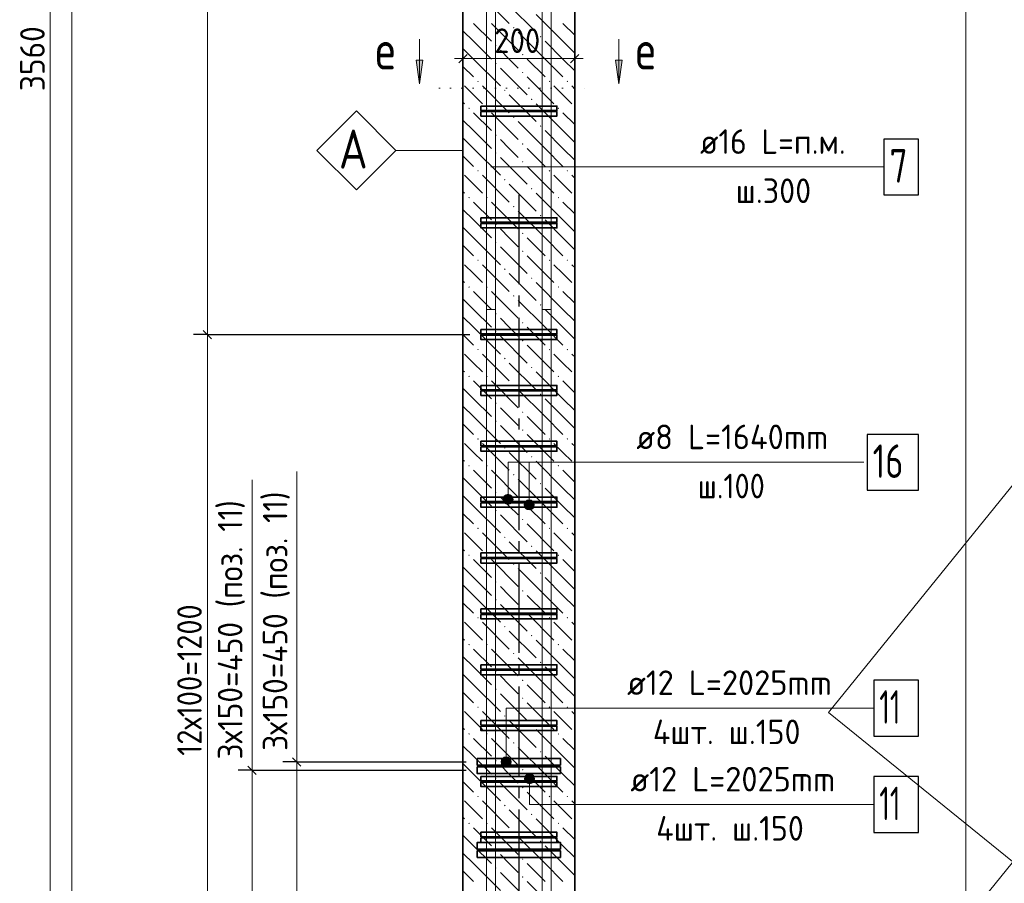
# Model space of a CAD drawing. Header units: millimetres. Extents: x 0 to 59400, y 0 to 42000.
# Tile 19 of 29: x 37130 to 45942, y 19909 to 27639. Entities that reach past the tile are written whole.
import ezdxf

# ---------------------------------------------------------------- set-up
doc = ezdxf.new("R2010")
doc.units = ezdxf.units.MM
for name, pattern in [('______2', [270, 200, -70]), ('______5', [1100, 800, -100, 100, -100]), ('______9', [100, 0, -100])]:
    doc.linetypes.add(name, pattern=pattern)
for name, color, linetype, lineweight in [('S1 Продольная арматура', 52, 'Continuous', 25), ('Standard', 7, 'Continuous', 25), ('Позиционная метка линия выноска', 7, 'Continuous', 13), ('Размерная выноска', 7, 'Continuous', 13), ('Размерная линия_ общее', 7, 'Continuous', 13), ('Стена фоновая арматура У1', 52, 'Continuous', 25), ('Узлы символ', 7, 'Continuous', 25), ('Хомут', 52, 'Continuous', 25)]:
    doc.layers.add(name, color=color, linetype=linetype, lineweight=lineweight)
doc.layers.add('ЖБ Пилон', color=7, linetype='______2', lineweight=13, true_color=0xa0a0a0)
doc.layers.add('Оси', color=7, linetype='______5', lineweight=13, true_color=0x656565)
doc.styles.add('ISOCPEUR', font='txt')

msp = doc.modelspace()

# ---------------------------------------------------------------- hatches: boundary and pattern name
at = {"layer": 'ЖБ Пилон', "linetype": 'Continuous', "lineweight": 18, "transparency": 33554687}
for points in [[(41545.2, 27566.1), (41551.7, 27572.6), (41558.2, 27566.1), (41551.7, 27559.6)], [(41385.2, 27406.1), (41391.7, 27412.6), (41398.2, 27406.1), (41391.7, 27399.6)], [(41785.2, 27486.1), (41791.7, 27492.6), (41798.2, 27486.1), (41791.7, 27479.6)], [(41625.2, 27326.1), (41631.7, 27332.6), (41638.2, 27326.1), (41631.7, 27319.6)], [(41385.2, 27246.1), (41391.7, 27252.6), (41398.2, 27246.1), (41391.7, 27239.6)], [(41625.2, 27166.1), (41631.7, 27172.6), (41638.2, 27166.1), (41631.7, 27159.6)], [(41225.2, 27086.1), (41231.7, 27092.6), (41238.2, 27086.1), (41231.7, 27079.6)], [(41865.2, 27086.1), (41871.7, 27092.6), (41878.2, 27086.1), (41871.7, 27079.6)], [(42025.2, 27086.1), (42031.7, 27092.6), (42038.2, 27086.1), (42031.7, 27079.6)], [(41465.2, 27006.1), (41471.7, 27012.6), (41478.2, 27006.1), (41471.7, 26999.6)], [(41705.2, 26926.1), (41711.7, 26932.6), (41718.2, 26926.1), (41711.7, 26919.6)], [(41145.2, 26846.1), (41151.7, 26852.6), (41158.2, 26846.1), (41151.7, 26839.6)], [(41305.2, 26846.1), (41311.7, 26852.6), (41318.2, 26846.1), (41311.7, 26839.6)], [(41945.2, 26846.1), (41951.7, 26852.6), (41958.2, 26846.1), (41951.7, 26839.6)], [(41545.2, 26766.1), (41551.7, 26772.6), (41558.2, 26766.1), (41551.7, 26759.6)], [(41385.2, 26606.1), (41391.7, 26612.6), (41398.2, 26606.1), (41391.7, 26599.6)], [(41785.2, 26686.1), (41791.7, 26692.6), (41798.2, 26686.1), (41791.7, 26679.6)], [(41625.2, 26526.1), (41631.7, 26532.6), (41638.2, 26526.1), (41631.7, 26519.6)], [(41385.2, 26446.1), (41391.7, 26452.6), (41398.2, 26446.1), (41391.7, 26439.6)], [(41625.2, 26366.1), (41631.7, 26372.6), (41638.2, 26366.1), (41631.7, 26359.6)], [(41225.2, 26286.1), (41231.7, 26292.6), (41238.2, 26286.1), (41231.7, 26279.6)], [(41865.2, 26286.1), (41871.7, 26292.6), (41878.2, 26286.1), (41871.7, 26279.6)], [(42025.2, 26286.1), (42031.7, 26292.6), (42038.2, 26286.1), (42031.7, 26279.6)], [(41465.2, 26206.1), (41471.7, 26212.6), (41478.2, 26206.1), (41471.7, 26199.6)], [(41705.2, 26126.1), (41711.7, 26132.6), (41718.2, 26126.1), (41711.7, 26119.6)], [(41145.2, 26046.1), (41151.7, 26052.6), (41158.2, 26046.1), (41151.7, 26039.6)], [(41305.2, 26046.1), (41311.7, 26052.6), (41318.2, 26046.1), (41311.7, 26039.6)], [(41945.2, 26046.1), (41951.7, 26052.6), (41958.2, 26046.1), (41951.7, 26039.6)], [(41545.2, 25966.1), (41551.7, 25972.6), (41558.2, 25966.1), (41551.7, 25959.6)], [(41785.2, 25886.1), (41791.7, 25892.6), (41798.2, 25886.1), (41791.7, 25879.6)], [(41385.2, 25806.1), (41391.7, 25812.6), (41398.2, 25806.1), (41391.7, 25799.6)], [(41625.2, 25726.1), (41631.7, 25732.6), (41638.2, 25726.1), (41631.7, 25719.6)], [(41385.2, 25646.1), (41391.7, 25652.6), (41398.2, 25646.1), (41391.7, 25639.6)], [(41625.2, 25566.1), (41631.7, 25572.6), (41638.2, 25566.1), (41631.7, 25559.6)], [(41225.2, 25486.1), (41231.7, 25492.6), (41238.2, 25486.1), (41231.7, 25479.6)], [(41865.2, 25486.1), (41871.7, 25492.6), (41878.2, 25486.1), (41871.7, 25479.6)], [(42025.2, 25486.1), (42031.7, 25492.6), (42038.2, 25486.1), (42031.7, 25479.6)], [(41465.2, 25406.1), (41471.7, 25412.6), (41478.2, 25406.1), (41471.7, 25399.6)], [(41705.2, 25326.1), (41711.7, 25332.6), (41718.2, 25326.1), (41711.7, 25319.6)], [(41145.2, 25246.1), (41151.7, 25252.6), (41158.2, 25246.1), (41151.7, 25239.6)], [(41305.2, 25246.1), (41311.7, 25252.6), (41318.2, 25246.1), (41311.7, 25239.6)], [(41945.2, 25246.1), (41951.7, 25252.6), (41958.2, 25246.1), (41951.7, 25239.6)], [(41545.2, 25166.1), (41551.7, 25172.6), (41558.2, 25166.1), (41551.7, 25159.6)], [(41785.2, 25086.1), (41791.7, 25092.6), (41798.2, 25086.1), (41791.7, 25079.6)], [(41385.2, 25006.1), (41391.7, 25012.6), (41398.2, 25006.1), (41391.7, 24999.6)], [(41385.2, 24846.1), (41391.7, 24852.6), (41398.2, 24846.1), (41391.7, 24839.6)], [(41625.2, 24926.1), (41631.7, 24932.6), (41638.2, 24926.1), (41631.7, 24919.6)], [(41625.2, 24766.1), (41631.7, 24772.6), (41638.2, 24766.1), (41631.7, 24759.6)], [(41225.2, 24686.1), (41231.7, 24692.6), (41238.2, 24686.1), (41231.7, 24679.6)], [(41865.2, 24686.1), (41871.7, 24692.6), (41878.2, 24686.1), (41871.7, 24679.6)], [(42025.2, 24686.1), (42031.7, 24692.6), (42038.2, 24686.1), (42031.7, 24679.6)], [(41465.2, 24606.1), (41471.7, 24612.6), (41478.2, 24606.1), (41471.7, 24599.6)], [(41705.2, 24526.1), (41711.7, 24532.6), (41718.2, 24526.1), (41711.7, 24519.6)], [(41145.2, 24446.1), (41151.7, 24452.6), (41158.2, 24446.1), (41151.7, 24439.6)], [(41305.2, 24446.1), (41311.7, 24452.6), (41318.2, 24446.1), (41311.7, 24439.6)], [(41945.2, 24446.1), (41951.7, 24452.6), (41958.2, 24446.1), (41951.7, 24439.6)], [(41545.2, 24366.1), (41551.7, 24372.6), (41558.2, 24366.1), (41551.7, 24359.6)], [(41785.2, 24286.1), (41791.7, 24292.6), (41798.2, 24286.1), (41791.7, 24279.6)], [(41385.2, 24206.1), (41391.7, 24212.6), (41398.2, 24206.1), (41391.7, 24199.6)], [(41625.2, 24126.1), (41631.7, 24132.6), (41638.2, 24126.1), (41631.7, 24119.6)], [(41385.2, 24046.1), (41391.7, 24052.6), (41398.2, 24046.1), (41391.7, 24039.6)], [(41625.2, 23966.1), (41631.7, 23972.6), (41638.2, 23966.1), (41631.7, 23959.6)], [(41225.2, 23886.1), (41231.7, 23892.6), (41238.2, 23886.1), (41231.7, 23879.6)], [(41865.2, 23886.1), (41871.7, 23892.6), (41878.2, 23886.1), (41871.7, 23879.6)], [(42025.2, 23886.1), (42031.7, 23892.6), (42038.2, 23886.1), (42031.7, 23879.6)], [(41465.2, 23806.1), (41471.7, 23812.6), (41478.2, 23806.1), (41471.7, 23799.6)], [(41705.2, 23726.1), (41711.7, 23732.6), (41718.2, 23726.1), (41711.7, 23719.6)], [(41145.2, 23646.1), (41151.7, 23652.6), (41158.2, 23646.1), (41151.7, 23639.6)], [(41305.2, 23646.1), (41311.7, 23652.6), (41318.2, 23646.1), (41311.7, 23639.6)], [(41945.2, 23646.1), (41951.7, 23652.6), (41958.2, 23646.1), (41951.7, 23639.6)], [(41545.2, 23566.1), (41551.7, 23572.6), (41558.2, 23566.1), (41551.7, 23559.6)], [(41785.2, 23486.1), (41791.7, 23492.6), (41798.2, 23486.1), (41791.7, 23479.6)], [(41385.2, 23406.1), (41391.7, 23412.6), (41398.2, 23406.1), (41391.7, 23399.6)], [(41625.2, 23326.1), (41631.7, 23332.6), (41638.2, 23326.1), (41631.7, 23319.6)], [(41385.2, 23246.1), (41391.7, 23252.6), (41398.2, 23246.1), (41391.7, 23239.6)], [(41225.2, 23086.1), (41231.7, 23092.6), (41238.2, 23086.1), (41231.7, 23079.6)], [(41625.2, 23166.1), (41631.7, 23172.6), (41638.2, 23166.1), (41631.7, 23159.6)], [(41865.2, 23086.1), (41871.7, 23092.6), (41878.2, 23086.1), (41871.7, 23079.6)], [(42025.2, 23086.1), (42031.7, 23092.6), (42038.2, 23086.1), (42031.7, 23079.6)], [(41465.2, 23006.1), (41471.7, 23012.6), (41478.2, 23006.1), (41471.7, 22999.6)], [(41705.2, 22926.1), (41711.7, 22932.6), (41718.2, 22926.1), (41711.7, 22919.6)], [(41145.2, 22846.1), (41151.7, 22852.6), (41158.2, 22846.1), (41151.7, 22839.6)], [(41305.2, 22846.1), (41311.7, 22852.6), (41318.2, 22846.1), (41311.7, 22839.6)], [(41945.2, 22846.1), (41951.7, 22852.6), (41958.2, 22846.1), (41951.7, 22839.6)], [(41545.2, 22766.1), (41551.7, 22772.6), (41558.2, 22766.1), (41551.7, 22759.6)], [(41785.2, 22686.1), (41791.7, 22692.6), (41798.2, 22686.1), (41791.7, 22679.6)], [(41385.2, 22606.1), (41391.7, 22612.6), (41398.2, 22606.1), (41391.7, 22599.6)], [(41625.2, 22526.1), (41631.7, 22532.6), (41638.2, 22526.1), (41631.7, 22519.6)], [(41385.2, 22446.1), (41391.7, 22452.6), (41398.2, 22446.1), (41391.7, 22439.6)], [(41625.2, 22366.1), (41631.7, 22372.6), (41638.2, 22366.1), (41631.7, 22359.6)], [(41225.2, 22286.1), (41231.7, 22292.6), (41238.2, 22286.1), (41231.7, 22279.6)], [(41465.2, 22206.1), (41471.7, 22212.6), (41478.2, 22206.1), (41471.7, 22199.6)], [(41865.2, 22286.1), (41871.7, 22292.6), (41878.2, 22286.1), (41871.7, 22279.6)], [(42025.2, 22286.1), (42031.7, 22292.6), (42038.2, 22286.1), (42031.7, 22279.6)], [(41705.2, 22126.1), (41711.7, 22132.6), (41718.2, 22126.1), (41711.7, 22119.6)], [(41145.2, 22046.1), (41151.7, 22052.6), (41158.2, 22046.1), (41151.7, 22039.6)], [(41305.2, 22046.1), (41311.7, 22052.6), (41318.2, 22046.1), (41311.7, 22039.6)], [(41945.2, 22046.1), (41951.7, 22052.6), (41958.2, 22046.1), (41951.7, 22039.6)], [(41545.2, 21966.1), (41551.7, 21972.6), (41558.2, 21966.1), (41551.7, 21959.6)], [(41785.2, 21886.1), (41791.7, 21892.6), (41798.2, 21886.1), (41791.7, 21879.6)], [(41385.2, 21806.1), (41391.7, 21812.6), (41398.2, 21806.1), (41391.7, 21799.6)], [(41625.2, 21726.1), (41631.7, 21732.6), (41638.2, 21726.1), (41631.7, 21719.6)], [(41385.2, 21646.1), (41391.7, 21652.6), (41398.2, 21646.1), (41391.7, 21639.6)], [(41625.2, 21566.1), (41631.7, 21572.6), (41638.2, 21566.1), (41631.7, 21559.6)], [(41225.2, 21486.1), (41231.7, 21492.6), (41238.2, 21486.1), (41231.7, 21479.6)], [(41465.2, 21406.1), (41471.7, 21412.6), (41478.2, 21406.1), (41471.7, 21399.6)], [(41865.2, 21486.1), (41871.7, 21492.6), (41878.2, 21486.1), (41871.7, 21479.6)], [(42025.2, 21486.1), (42031.7, 21492.6), (42038.2, 21486.1), (42031.7, 21479.6)], [(41705.2, 21326.1), (41711.7, 21332.6), (41718.2, 21326.1), (41711.7, 21319.6)], [(41145.2, 21246.1), (41151.7, 21252.6), (41158.2, 21246.1), (41151.7, 21239.6)], [(41305.2, 21246.1), (41311.7, 21252.6), (41318.2, 21246.1), (41311.7, 21239.6)], [(41945.2, 21246.1), (41951.7, 21252.6), (41958.2, 21246.1), (41951.7, 21239.6)], [(41545.2, 21166.1), (41551.7, 21172.6), (41558.2, 21166.1), (41551.7, 21159.6)], [(41785.2, 21086.1), (41791.7, 21092.6), (41798.2, 21086.1), (41791.7, 21079.6)], [(41385.2, 21006.1), (41391.7, 21012.6), (41398.2, 21006.1), (41391.7, 20999.6)], [(41625.2, 20926.1), (41631.7, 20932.6), (41638.2, 20926.1), (41631.7, 20919.6)], [(41385.2, 20846.1), (41391.7, 20852.6), (41398.2, 20846.1), (41391.7, 20839.6)], [(41625.2, 20766.1), (41631.7, 20772.6), (41638.2, 20766.1), (41631.7, 20759.6)], [(41225.2, 20686.1), (41231.7, 20692.6), (41238.2, 20686.1), (41231.7, 20679.6)], [(41865.2, 20686.1), (41871.7, 20692.6), (41878.2, 20686.1), (41871.7, 20679.6)], [(42025.2, 20686.1), (42031.7, 20692.6), (42038.2, 20686.1), (42031.7, 20679.6)], [(41465.2, 20606.1), (41471.7, 20612.6), (41478.2, 20606.1), (41471.7, 20599.6)], [(41705.2, 20526.1), (41711.7, 20532.6), (41718.2, 20526.1), (41711.7, 20519.6)], [(41145.2, 20446.1), (41151.7, 20452.6), (41158.2, 20446.1), (41151.7, 20439.6)], [(41305.2, 20446.1), (41311.7, 20452.6), (41318.2, 20446.1), (41311.7, 20439.6)], [(41945.2, 20446.1), (41951.7, 20452.6), (41958.2, 20446.1), (41951.7, 20439.6)], [(41545.2, 20366.1), (41551.7, 20372.6), (41558.2, 20366.1), (41551.7, 20359.6)], [(41785.2, 20286.1), (41791.7, 20292.6), (41798.2, 20286.1), (41791.7, 20279.6)], [(41385.2, 20206.1), (41391.7, 20212.6), (41398.2, 20206.1), (41391.7, 20199.6)], [(41625.2, 20126.1), (41631.7, 20132.6), (41638.2, 20126.1), (41631.7, 20119.6)], [(41385.2, 20046.1), (41391.7, 20052.6), (41398.2, 20046.1), (41391.7, 20039.6)], [(41625.2, 19966.1), (41631.7, 19972.6), (41638.2, 19966.1), (41631.7, 19959.6)]]:
    msp.add_hatch(color=7, dxfattribs=at).paths.add_polyline_path(points, flags=16)
at = {"layer": 'Позиционная метка линия выноска', "linetype": 'Continuous', "lineweight": 13, "transparency": 33554687}
for points in [[(41539.1, 23368.3), (41461.7, 23368.3), (41455.4, 23345.8)], [(41539.1, 23368.3), (41455.4, 23345.8), (41545.4, 23345.8)], [(41522.9, 23384.5), (41477.9, 23384.5), (41461.7, 23368.3)], [(41522.9, 23384.5), (41461.7, 23368.3), (41539.1, 23368.3)], [(41477.9, 23384.5), (41522.9, 23384.5), (41500.4, 23390.8)], [(41545.4, 23345.8), (41455.4, 23345.8), (41461.7, 23323.3)], [(41545.4, 23345.8), (41461.7, 23323.3), (41539.1, 23323.3)], [(41539.1, 23323.3), (41461.7, 23323.3), (41477.9, 23307.1)], [(41539.1, 23323.3), (41477.9, 23307.1), (41522.9, 23307.1)], [(41522.9, 23307.1), (41477.9, 23307.1), (41500.4, 23300.8)], [(41729.1, 23318.3), (41651.7, 23318.3), (41645.4, 23295.8)], [(41729.1, 23318.3), (41645.4, 23295.8), (41735.4, 23295.8)], [(41735.4, 23295.8), (41645.4, 23295.8), (41651.7, 23273.3)], [(41712.9, 23334.5), (41667.9, 23334.5), (41651.7, 23318.3)], [(41712.9, 23334.5), (41651.7, 23318.3), (41729.1, 23318.3)], [(41735.4, 23295.8), (41651.7, 23273.3), (41729.1, 23273.3)], [(41729.1, 23273.3), (41651.7, 23273.3), (41667.9, 23257.1)], [(41667.9, 23334.5), (41712.9, 23334.5), (41690.4, 23340.8)], [(41729.1, 23273.3), (41667.9, 23257.1), (41712.9, 23257.1)], [(41712.9, 23257.1), (41667.9, 23257.1), (41690.4, 23250.8)], [(41521.9, 21018.3), (41444.5, 21018.3), (41438.3, 20995.8)], [(41521.9, 21018.3), (41438.3, 20995.8), (41528.2, 20995.8)], [(41528.2, 20995.8), (41438.3, 20995.8), (41444.5, 20973.3)], [(41505.7, 21034.5), (41460.7, 21034.5), (41444.5, 21018.3)], [(41505.7, 21034.5), (41444.5, 21018.3), (41521.9, 21018.3)], [(41528.2, 20995.8), (41444.5, 20973.3), (41521.9, 20973.3)], [(41521.9, 20973.3), (41444.5, 20973.3), (41460.7, 20957.1)], [(41460.7, 21034.5), (41505.7, 21034.5), (41483.2, 21040.8)], [(41521.9, 20973.3), (41460.7, 20957.1), (41505.7, 20957.1)], [(41505.7, 20957.1), (41460.7, 20957.1), (41483.2, 20950.8)], [(41654.7, 20868.3), (41732.1, 20868.3), (41715.9, 20884.5)], [(41654.7, 20868.3), (41715.9, 20884.5), (41670.9, 20884.5)], [(41670.9, 20884.5), (41715.9, 20884.5), (41693.4, 20890.8)], [(41648.4, 20845.8), (41738.4, 20845.8), (41732.1, 20868.3)], [(41648.4, 20845.8), (41732.1, 20868.3), (41654.7, 20868.3)], [(41654.7, 20823.3), (41738.4, 20845.8), (41648.4, 20845.8)], [(41654.7, 20823.3), (41732.1, 20823.3), (41738.4, 20845.8)], [(41670.9, 20807.1), (41732.1, 20823.3), (41654.7, 20823.3)], [(41670.9, 20807.1), (41715.9, 20807.1), (41732.1, 20823.3)], [(41715.9, 20807.1), (41670.9, 20807.1), (41693.4, 20800.8)]]:
    msp.add_hatch(color=7, dxfattribs=at).paths.add_polyline_path(points)
at = {"layer": 'Узлы символ', "linetype": 'Continuous', "lineweight": 13, "transparency": 33554687}
for points in [[(40738.3, 27275.2), (40708.3, 27065.2), (40678.3, 27275.2)], [(42522.6, 27275.2), (42492.6, 27065.2), (42462.6, 27275.2)]]:
    msp.add_hatch(color=7, dxfattribs=at).paths.add_polyline_path(points, flags=16)

# ---------------------------------------------------------------- linework, layer by layer
at = {"layer": 'S1 Продольная арматура', "color": 7, "linetype": 'Continuous', "lineweight": 18, "transparency": 33554687}
for points in [[(41807.4, 18395.8), (41807.4, 36920.8), (38307.4, 36920.8), (38307.4, 37000.8), (41887.4, 37000.8), (41887.4, 18395.8), (41807.4, 18395.8)], [(41807.4, 18395.8), (41807.4, 36920.8), (38307.4, 36920.8), (38307.4, 37000.8), (41887.4, 37000.8), (41887.4, 18395.8), (41807.4, 18395.8)], [(41807.4, 18395.8), (41807.4, 36920.8), (38307.4, 36920.8), (38307.4, 37000.8), (41887.4, 37000.8), (41887.4, 18395.8), (41807.4, 18395.8)], [(41807.4, 18395.8), (41807.4, 36920.8), (38307.4, 36920.8), (38307.4, 37000.8), (41887.4, 37000.8), (41887.4, 18395.8), (41807.4, 18395.8)], [(41307.4, 18395.8), (41307.4, 37000.8), (44887.4, 37000.8), (44887.4, 36920.8), (41387.4, 36920.8), (41387.4, 18395.8), (41307.4, 18395.8)], [(41307.4, 18395.8), (41307.4, 37000.8), (44887.4, 37000.8), (44887.4, 36920.8), (41387.4, 36920.8), (41387.4, 18395.8), (41307.4, 18395.8)], [(41307.4, 18395.8), (41307.4, 37000.8), (44887.4, 37000.8), (44887.4, 36920.8), (41387.4, 36920.8), (41387.4, 18395.8), (41307.4, 18395.8)], [(41307.4, 18395.8), (41307.4, 37000.8), (44887.4, 37000.8), (44887.4, 36920.8), (41387.4, 36920.8), (41387.4, 18395.8), (41307.4, 18395.8)], [(41307.4, 16355.8), (41307.4, 25045.8), (41387.4, 25045.8), (41387.4, 16355.8), (41307.4, 16355.8)], [(41307.4, 16355.8), (41307.4, 25045.8), (41387.4, 25045.8), (41387.4, 16355.8), (41307.4, 16355.8)], [(41307.4, 16355.8), (41307.4, 25045.8), (41387.4, 25045.8), (41387.4, 16355.8), (41307.4, 16355.8)], [(41307.4, 16355.8), (41307.4, 25045.8), (41387.4, 25045.8), (41387.4, 16355.8), (41307.4, 16355.8)], [(41807.4, 16355.8), (41807.4, 25045.8), (41887.4, 25045.8), (41887.4, 16355.8), (41807.4, 16355.8)], [(41807.4, 16355.8), (41807.4, 25045.8), (41887.4, 25045.8), (41887.4, 16355.8), (41807.4, 16355.8)], [(41807.4, 16355.8), (41807.4, 25045.8), (41887.4, 25045.8), (41887.4, 16355.8), (41807.4, 16355.8)], [(41807.4, 16355.8), (41807.4, 25045.8), (41887.4, 25045.8), (41887.4, 16355.8), (41807.4, 16355.8)]]:
    msp.add_lwpolyline(points, dxfattribs=at)
at = {"layer": 'S1 Продольная арматура', "color": 7, "linetype": 'Continuous', "lineweight": 25, "transparency": 33554687}
msp.add_lwpolyline([(44863.3, 26070.6), (45173.3, 26070.6), (45173.3, 26570.6), (44863.3, 26570.6), (44863.3, 26070.6)], dxfattribs=at)
at = {"layer": 'Standard', "color": 251, "linetype": 'Continuous', "lineweight": -3, "true_color": 0x656565, "transparency": 33554687}
for p, q in [((41097.4, 27290.8), (41097.4, 27415.8)), ((42097.4, 27290.8), (42097.4, 27415.8)), ((41097.4, 27290.8), (41097.4, 27165.8)), ((41097.4, 27290.8), (41097.4, 27290.8)), ((42097.4, 27290.8), (42097.4, 27165.8)), ((42097.4, 27290.8), (42097.4, 27290.8)), ((39609.5, 20995.8), (39484.5, 20995.8)), ((39609.5, 20995.8), (39734.5, 20995.8)), ((39209.5, 20920.8), (39084.5, 20920.8)), ((39209.5, 20920.8), (39334.5, 20920.8))]:
    msp.add_line(p, q, dxfattribs=at)
at = {"layer": 'Standard', "color": 7, "linetype": 'Continuous', "lineweight": 25, "transparency": 33554687}
for p, q in [((41059.9, 27253.3), (41134.9, 27328.3)), ((42059.9, 27253.3), (42134.9, 27328.3))]:
    msp.add_line(p, q, dxfattribs=at)
at = {"layer": 'Standard', "color": 7, "linetype": 'Continuous', "lineweight": 13, "transparency": 33554687}
for p, q in [((41097.4, 27290.8), (41022.4, 27290.8)), ((41097.4, 27290.8), (42097.4, 27290.8)), ((42097.4, 27290.8), (42172.4, 27290.8))]:
    msp.add_line(p, q, dxfattribs=at)
at = {"layer": 'Standard', "color": 251, "linetype": 'Continuous', "lineweight": 13, "true_color": 0x656565, "transparency": 33554687}
for p, q in [((39609.5, 20995.8), (39609.5, 21070.8)), ((39209.5, 20920.8), (39209.5, 20995.8)), ((39609.5, 18745.8), (39609.5, 20995.8)), ((39209.5, 18670.8), (39209.5, 20920.8))]:
    msp.add_line(p, q, dxfattribs=at)
at = {"layer": 'Standard', "color": 251, "linetype": 'Continuous', "lineweight": 25, "true_color": 0x656565, "transparency": 33554687}
for p, q in [((39647, 20958.3), (39572, 21033.3)), ((39247, 20883.3), (39172, 20958.3))]:
    msp.add_line(p, q, dxfattribs=at)
at = {"layer": 'Standard', "color": 254, "linetype": 'Continuous', "lineweight": 13, "true_color": 0xc4c4ff, "transparency": 33554687}
for points in [[(37597.4, 15895.8), (45597.4, 15895.8), (45597.4, 39545.8), (37597.4, 39545.8), (37597.4, 15895.8)], [(58900, 24002.8), (51377.6, 30094.4), (44367.8, 21438.1), (53024.1, 14428.4)], [(58900, 20484.2), (51307.2, 26632.8), (40856.1, 13726.8), (53762.1, 3275.8)]]:
    msp.add_lwpolyline(points, dxfattribs=at)
at = {"layer": 'Standard', "color": 251, "linetype": 'Continuous', "lineweight": -3, "true_color": 0x656565, "transparency": 33554687}
for points in [[(39609.5, 20995.8), (40540.5, 20995.8), (40540.5, 20995.8), (41124.9, 20995.8)], [(39209.5, 20920.8), (40167.8, 20920.8), (40167.8, 20920.8), (41124.9, 20920.8)]]:
    msp.add_lwpolyline(points, dxfattribs=at)
at = {"layer": 'ЖБ Пилон', "color": 7, "linetype": 'Continuous', "lineweight": 35, "transparency": 33554687}
for p, q in [((41097.4, 36195.8), (41097.4, 18395.8)), ((42097.4, 18395.8), (42097.4, 36195.8))]:
    msp.add_line(p, q, dxfattribs=at)
at = {"layer": 'ЖБ Пилон', "color": 9, "linetype": 'Continuous', "lineweight": 18, "true_color": 0xc7c7c7, "transparency": 33554687}
for p, q in [((41271.7, 27846.1), (41511.7, 27606.1)), ((41511.7, 27766.1), (41751.7, 27526.1)), ((41991.7, 27446.1), (41751.7, 27686.1)), ((41191.7, 27606.1), (41351.7, 27446.1)), ((41351.7, 27606.1), (41591.7, 27366.1)), ((41991.7, 27606.1), (42097.4, 27500.4)), ((41191.7, 27446.1), (41097.4, 27540.4)), ((41831.7, 27286.1), (41591.7, 27526.1)), ((41191.7, 27446.1), (41351.7, 27286.1)), ((41831.7, 27446.1), (41991.7, 27286.1)), ((41991.7, 27446.1), (42097.4, 27340.4)), ((41097.4, 27380.4), (41191.7, 27286.1)), ((41511.7, 27286.1), (41431.7, 27366.1)), ((41191.7, 27286.1), (41431.7, 27046.1)), ((41591.7, 27206.1), (41511.7, 27286.1)), ((41671.7, 27286.1), (41831.7, 27126.1)), ((41831.7, 27286.1), (41991.7, 27126.1)), ((41991.7, 27286.1), (42097.4, 27180.4)), ((41097.4, 27220.4), (41191.7, 27126.1)), ((41431.7, 27206.1), (41671.7, 26966.1)), ((41671.7, 27126.1), (41911.7, 26886.1)), ((41191.7, 26966.1), (41111.7, 27046.1)), ((41271.7, 26886.1), (41191.7, 26966.1)), ((41271.7, 27046.1), (41511.7, 26806.1)), ((41511.7, 26966.1), (41751.7, 26726.1)), ((41991.7, 26966.1), (41911.7, 27046.1)), ((42071.7, 26886.1), (41991.7, 26966.1)), ((42071.7, 27046.1), (42097.4, 27020.4)), ((41097.4, 26900.4), (41111.7, 26886.1)), ((41991.7, 26646.1), (41751.7, 26886.1)), ((41191.7, 26806.1), (41351.7, 26646.1)), ((41351.7, 26806.1), (41591.7, 26566.1)), ((41991.7, 26806.1), (42097.4, 26700.4)), ((41191.7, 26646.1), (41097.4, 26740.4)), ((41831.7, 26486.1), (41591.7, 26726.1)), ((41191.7, 26646.1), (41351.7, 26486.1)), ((41831.7, 26646.1), (41991.7, 26486.1)), ((41991.7, 26646.1), (42097.4, 26540.4)), ((41097.4, 26580.4), (41191.7, 26486.1)), ((41511.7, 26486.1), (41431.7, 26566.1)), ((41191.7, 26486.1), (41431.7, 26246.1)), ((41591.7, 26406.1), (41511.7, 26486.1)), ((41671.7, 26486.1), (41831.7, 26326.1)), ((41831.7, 26486.1), (41991.7, 26326.1)), ((41991.7, 26486.1), (42097.4, 26380.4)), ((41097.4, 26420.4), (41191.7, 26326.1)), ((41431.7, 26406.1), (41671.7, 26166.1)), ((41671.7, 26326.1), (41911.7, 26086.1)), ((41191.7, 26166.1), (41111.7, 26246.1)), ((41271.7, 26246.1), (41511.7, 26006.1)), ((41991.7, 26166.1), (41911.7, 26246.1)), ((42071.7, 26246.1), (42097.4, 26220.4)), ((41097.4, 26100.4), (41111.7, 26086.1)), ((41271.7, 26086.1), (41191.7, 26166.1)), ((41511.7, 26166.1), (41751.7, 25926.1)), ((41991.7, 25846.1), (41751.7, 26086.1)), ((42071.7, 26086.1), (41991.7, 26166.1)), ((41191.7, 26006.1), (41351.7, 25846.1)), ((41351.7, 26006.1), (41591.7, 25766.1)), ((41991.7, 26006.1), (42097.4, 25900.4)), ((41191.7, 25846.1), (41097.4, 25940.4)), ((41831.7, 25686.1), (41591.7, 25926.1)), ((41191.7, 25846.1), (41351.7, 25686.1)), ((41831.7, 25846.1), (41991.7, 25686.1)), ((41991.7, 25846.1), (42097.4, 25740.4)), ((41097.4, 25780.4), (41191.7, 25686.1)), ((41511.7, 25686.1), (41431.7, 25766.1)), ((41191.7, 25686.1), (41431.7, 25446.1)), ((41591.7, 25606.1), (41511.7, 25686.1)), ((41671.7, 25686.1), (41831.7, 25526.1)), ((41831.7, 25686.1), (41991.7, 25526.1)), ((41991.7, 25686.1), (42097.4, 25580.4)), ((41097.4, 25620.4), (41191.7, 25526.1)), ((41431.7, 25606.1), (41671.7, 25366.1)), ((41671.7, 25526.1), (41911.7, 25286.1)), ((41191.7, 25366.1), (41111.7, 25446.1)), ((41271.7, 25446.1), (41511.7, 25206.1)), ((41991.7, 25366.1), (41911.7, 25446.1)), ((42071.7, 25446.1), (42097.4, 25420.4)), ((41097.4, 25300.4), (41111.7, 25286.1)), ((41271.7, 25286.1), (41191.7, 25366.1)), ((41511.7, 25366.1), (41751.7, 25126.1)), ((42071.7, 25286.1), (41991.7, 25366.1)), ((41191.7, 25206.1), (41351.7, 25046.1)), ((41351.7, 25206.1), (41591.7, 24966.1)), ((41991.7, 25046.1), (41751.7, 25286.1)), ((41991.7, 25206.1), (42097.4, 25100.4)), ((41191.7, 25046.1), (41097.4, 25140.4)), ((41831.7, 24886.1), (41591.7, 25126.1)), ((41191.7, 25046.1), (41351.7, 24886.1)), ((41831.7, 25046.1), (41991.7, 24886.1)), ((41991.7, 25046.1), (42097.4, 24940.4)), ((41097.4, 24980.4), (41191.7, 24886.1)), ((41511.7, 24886.1), (41431.7, 24966.1)), ((41191.7, 24886.1), (41431.7, 24646.1)), ((41591.7, 24806.1), (41511.7, 24886.1)), ((41671.7, 24886.1), (41831.7, 24726.1)), ((41831.7, 24886.1), (41991.7, 24726.1)), ((41991.7, 24886.1), (42097.4, 24780.4)), ((41097.4, 24820.4), (41191.7, 24726.1)), ((41431.7, 24806.1), (41671.7, 24566.1)), ((41671.7, 24726.1), (41911.7, 24486.1)), ((41191.7, 24566.1), (41111.7, 24646.1)), ((41271.7, 24646.1), (41511.7, 24406.1)), ((41991.7, 24566.1), (41911.7, 24646.1)), ((42071.7, 24646.1), (42097.4, 24620.4)), ((41097.4, 24500.4), (41111.7, 24486.1)), ((41271.7, 24486.1), (41191.7, 24566.1)), ((41511.7, 24566.1), (41751.7, 24326.1)), ((42071.7, 24486.1), (41991.7, 24566.1)), ((41991.7, 24246.1), (41751.7, 24486.1)), ((41191.7, 24246.1), (41097.4, 24340.4)), ((41191.7, 24406.1), (41351.7, 24246.1)), ((41351.7, 24406.1), (41591.7, 24166.1)), ((41831.7, 24086.1), (41591.7, 24326.1)), ((41991.7, 24406.1), (42097.4, 24300.4)), ((41191.7, 24246.1), (41351.7, 24086.1)), ((41831.7, 24246.1), (41991.7, 24086.1)), ((41991.7, 24246.1), (42097.4, 24140.4)), ((41097.4, 24180.4), (41191.7, 24086.1)), ((41511.7, 24086.1), (41431.7, 24166.1)), ((41191.7, 24086.1), (41431.7, 23846.1)), ((41591.7, 24006.1), (41511.7, 24086.1)), ((41671.7, 24086.1), (41831.7, 23926.1)), ((41831.7, 24086.1), (41991.7, 23926.1)), ((41991.7, 24086.1), (42097.4, 23980.4)), ((41097.4, 24020.4), (41191.7, 23926.1)), ((41431.7, 24006.1), (41671.7, 23766.1)), ((41671.7, 23926.1), (41911.7, 23686.1)), ((41191.7, 23766.1), (41111.7, 23846.1)), ((41271.7, 23846.1), (41511.7, 23606.1)), ((41991.7, 23766.1), (41911.7, 23846.1)), ((42071.7, 23846.1), (42097.4, 23820.4)), ((41271.7, 23686.1), (41191.7, 23766.1)), ((41511.7, 23766.1), (41751.7, 23526.1)), ((42071.7, 23686.1), (41991.7, 23766.1)), ((41097.4, 23700.4), (41111.7, 23686.1)), ((41991.7, 23446.1), (41751.7, 23686.1)), ((41191.7, 23446.1), (41097.4, 23540.4)), ((41191.7, 23606.1), (41351.7, 23446.1)), ((41351.7, 23606.1), (41591.7, 23366.1)), ((41991.7, 23606.1), (42097.4, 23500.4)), ((41191.7, 23446.1), (41351.7, 23286.1)), ((41831.7, 23286.1), (41591.7, 23526.1)), ((41831.7, 23446.1), (41991.7, 23286.1)), ((41991.7, 23446.1), (42097.4, 23340.4)), ((41097.4, 23380.4), (41191.7, 23286.1)), ((41511.7, 23286.1), (41431.7, 23366.1)), ((41191.7, 23286.1), (41431.7, 23046.1)), ((41591.7, 23206.1), (41511.7, 23286.1)), ((41671.7, 23286.1), (41831.7, 23126.1)), ((41831.7, 23286.1), (41991.7, 23126.1)), ((41991.7, 23286.1), (42097.4, 23180.4)), ((41097.4, 23220.4), (41191.7, 23126.1)), ((41431.7, 23206.1), (41671.7, 22966.1)), ((41671.7, 23126.1), (41911.7, 22886.1)), ((41191.7, 22966.1), (41111.7, 23046.1)), ((41271.7, 23046.1), (41511.7, 22806.1)), ((41991.7, 22966.1), (41911.7, 23046.1)), ((42071.7, 23046.1), (42097.4, 23020.4)), ((41271.7, 22886.1), (41191.7, 22966.1)), ((41511.7, 22966.1), (41751.7, 22726.1)), ((42071.7, 22886.1), (41991.7, 22966.1)), ((41097.4, 22900.4), (41111.7, 22886.1)), ((41991.7, 22646.1), (41751.7, 22886.1)), ((41191.7, 22646.1), (41097.4, 22740.4)), ((41191.7, 22806.1), (41351.7, 22646.1)), ((41351.7, 22806.1), (41591.7, 22566.1)), ((41991.7, 22806.1), (42097.4, 22700.4)), ((41831.7, 22486.1), (41591.7, 22726.1)), ((41097.4, 22580.4), (41191.7, 22486.1)), ((41191.7, 22646.1), (41351.7, 22486.1)), ((41511.7, 22486.1), (41431.7, 22566.1)), ((41831.7, 22646.1), (41991.7, 22486.1)), ((41991.7, 22646.1), (42097.4, 22540.4)), ((41191.7, 22486.1), (41431.7, 22246.1)), ((41591.7, 22406.1), (41511.7, 22486.1)), ((41671.7, 22486.1), (41831.7, 22326.1)), ((41831.7, 22486.1), (41991.7, 22326.1)), ((41991.7, 22486.1), (42097.4, 22380.4)), ((41097.4, 22420.4), (41191.7, 22326.1)), ((41431.7, 22406.1), (41671.7, 22166.1)), ((41671.7, 22326.1), (41911.7, 22086.1)), ((41191.7, 22166.1), (41111.7, 22246.1)), ((41271.7, 22246.1), (41511.7, 22006.1)), ((41991.7, 22166.1), (41911.7, 22246.1)), ((42071.7, 22246.1), (42097.4, 22220.4)), ((41271.7, 22086.1), (41191.7, 22166.1)), ((41511.7, 22166.1), (41751.7, 21926.1)), ((42071.7, 22086.1), (41991.7, 22166.1)), ((41097.4, 22100.4), (41111.7, 22086.1)), ((41991.7, 21846.1), (41751.7, 22086.1)), ((41191.7, 22006.1), (41351.7, 21846.1)), ((41351.7, 22006.1), (41591.7, 21766.1)), ((41991.7, 22006.1), (42097.4, 21900.4)), ((41191.7, 21846.1), (41097.4, 21940.4)), ((41831.7, 21686.1), (41591.7, 21926.1)), ((41097.4, 21780.4), (41191.7, 21686.1)), ((41191.7, 21846.1), (41351.7, 21686.1)), ((41511.7, 21686.1), (41431.7, 21766.1)), ((41831.7, 21846.1), (41991.7, 21686.1)), ((41991.7, 21846.1), (42097.4, 21740.4)), ((41191.7, 21686.1), (41431.7, 21446.1)), ((41591.7, 21606.1), (41511.7, 21686.1)), ((41671.7, 21686.1), (41831.7, 21526.1)), ((41831.7, 21686.1), (41991.7, 21526.1)), ((41991.7, 21686.1), (42097.4, 21580.4)), ((41097.4, 21620.4), (41191.7, 21526.1)), ((41431.7, 21606.1), (41671.7, 21366.1)), ((41671.7, 21526.1), (41911.7, 21286.1)), ((41191.7, 21366.1), (41111.7, 21446.1)), ((41271.7, 21446.1), (41511.7, 21206.1)), ((41991.7, 21366.1), (41911.7, 21446.1)), ((42071.7, 21446.1), (42097.4, 21420.4)), ((41271.7, 21286.1), (41191.7, 21366.1)), ((41511.7, 21366.1), (41751.7, 21126.1)), ((42071.7, 21286.1), (41991.7, 21366.1)), ((41097.4, 21300.4), (41111.7, 21286.1)), ((41991.7, 21046.1), (41751.7, 21286.1)), ((41191.7, 21206.1), (41351.7, 21046.1)), ((41351.7, 21206.1), (41591.7, 20966.1)), ((41991.7, 21206.1), (42097.4, 21100.4)), ((41191.7, 21046.1), (41097.4, 21140.4)), ((41831.7, 20886.1), (41591.7, 21126.1)), ((41097.4, 20980.4), (41191.7, 20886.1)), ((41191.7, 21046.1), (41351.7, 20886.1)), ((41831.7, 21046.1), (41991.7, 20886.1)), ((41991.7, 21046.1), (42097.4, 20940.4)), ((41191.7, 20886.1), (41431.7, 20646.1)), ((41511.7, 20886.1), (41431.7, 20966.1)), ((41591.7, 20806.1), (41511.7, 20886.1)), ((41671.7, 20886.1), (41831.7, 20726.1)), ((41831.7, 20886.1), (41991.7, 20726.1)), ((41991.7, 20886.1), (42097.4, 20780.4)), ((41097.4, 20820.4), (41191.7, 20726.1)), ((41431.7, 20806.1), (41671.7, 20566.1)), ((41671.7, 20726.1), (41911.7, 20486.1)), ((41191.7, 20566.1), (41111.7, 20646.1)), ((41271.7, 20646.1), (41511.7, 20406.1)), ((41991.7, 20566.1), (41911.7, 20646.1)), ((42071.7, 20646.1), (42097.4, 20620.4)), ((41271.7, 20486.1), (41191.7, 20566.1)), ((41511.7, 20566.1), (41751.7, 20326.1)), ((42071.7, 20486.1), (41991.7, 20566.1)), ((41097.4, 20500.4), (41111.7, 20486.1)), ((41991.7, 20246.1), (41751.7, 20486.1)), ((41191.7, 20406.1), (41351.7, 20246.1)), ((41351.7, 20406.1), (41591.7, 20166.1)), ((41991.7, 20406.1), (42097.4, 20300.4)), ((41191.7, 20246.1), (41097.4, 20340.4)), ((41831.7, 20086.1), (41591.7, 20326.1)), ((41097.4, 20180.4), (41191.7, 20086.1)), ((41191.7, 20246.1), (41351.7, 20086.1)), ((41831.7, 20246.1), (41991.7, 20086.1)), ((41991.7, 20246.1), (42097.4, 20140.4)), ((41511.7, 20086.1), (41431.7, 20166.1)), ((41097.4, 20020.4), (41191.7, 19926.1)), ((41191.7, 20086.1), (41431.7, 19846.1)), ((41431.7, 20006.1), (41671.7, 19766.1)), ((41591.7, 20006.1), (41511.7, 20086.1)), ((41671.7, 20086.1), (41831.7, 19926.1)), ((41831.7, 20086.1), (41991.7, 19926.1)), ((41991.7, 20086.1), (42097.4, 19980.4)), ((41671.7, 19926.1), (41911.7, 19686.1))]:
    msp.add_line(p, q, dxfattribs=at)
at = {"layer": 'Оси', "color": 8, "linetype": '______5', "lineweight": -3, "transparency": 33554687}
msp.add_line((41597.4, 26070.8), (41597.4, 15604.7), dxfattribs=at)
at = {"layer": 'Позиционная метка линия выноска', "color": 7, "linetype": 'Continuous', "lineweight": 13, "transparency": 33554687}
for p, q in [((40497.4, 26468.6), (41097.4, 26468.6)), ((44863.3, 26320.6), (41347.4, 26320.6)), ((41500.4, 23390.8), (41500.4, 23390.8)), ((41455.4, 23345.8), (41455.4, 23345.8)), ((41500.4, 23300.8), (41500.4, 23300.8)), ((41545.4, 23345.8), (41545.4, 23345.8)), ((41645.4, 23295.8), (41645.4, 23295.8)), ((41690.4, 23340.8), (41690.4, 23340.8)), ((41735.4, 23295.8), (41735.4, 23295.8)), ((41690.4, 23250.8), (41690.4, 23250.8)), ((41438.3, 20995.8), (41438.3, 20995.8)), ((41483.2, 21040.8), (41483.2, 21040.8)), ((41528.2, 20995.8), (41528.2, 20995.8)), ((41483.2, 20950.8), (41483.2, 20950.8)), ((41693.4, 20890.8), (41693.4, 20890.8)), ((41648.4, 20845.8), (41648.4, 20845.8)), ((41693.4, 20800.8), (41693.4, 20800.8)), ((41738.4, 20845.8), (41738.4, 20845.8))]:
    msp.add_line(p, q, dxfattribs=at)
for points in [[(40497.4, 26468.6), (40143.9, 26822.2), (39790.3, 26468.6), (40143.9, 26115.1), (40497.4, 26468.6)], [(44518.4, 23677.6), (41500.4, 23677.6), (41500.4, 23345.8)], [(44683.3, 23677.6), (41690.4, 23677.6), (41690.4, 23295.8)], [(44773.3, 21477.6), (41483.2, 21477.6), (41483.2, 20995.8)], [(44773.3, 20614.1), (41693.4, 20614.1), (41693.4, 20845.8)]]:
    msp.add_lwpolyline(points, dxfattribs=at)
for centre in [(41500.4, 23345.8), (41690.4, 23295.8), (41483.2, 20995.8), (41693.4, 20845.8)]:
    msp.add_circle(centre, 45, dxfattribs=at)
at = {"layer": 'Размерная выноска', "color": 251, "linetype": 'Continuous', "lineweight": 13, "true_color": 0x656565, "transparency": 33554687}
for p, q in [((39609.5, 20995.8), (39609.5, 23595.8)), ((39209.5, 20920.8), (39209.5, 23520.8))]:
    msp.add_line(p, q, dxfattribs=at)
at = {"layer": 'Размерная линия_ общее', "color": 7, "linetype": 'Continuous', "lineweight": 13, "transparency": 33554687}
for p, q in [((37404, 36195.8), (37404, 18395.8)), ((38809.5, 24820.8), (38809.5, 35820.8)), ((38809.5, 18820.8), (38809.5, 24820.8))]:
    msp.add_line(p, q, dxfattribs=at)
at = {"layer": 'Размерная линия_ общее', "color": 7, "linetype": 'Continuous', "lineweight": 25, "transparency": 33554687}
msp.add_line((38847, 24783.3), (38772, 24858.3), dxfattribs=at)
at = {"layer": 'Размерная линия_ общее', "color": 253, "linetype": 'Continuous', "lineweight": -3, "true_color": 0xa0a0a0, "transparency": 33554687}
for q in [(38684.5, 24820.8), (38934.5, 24820.8)]:
    msp.add_line((38809.5, 24820.8), q, dxfattribs=at)
msp.add_lwpolyline([(38809.5, 24820.8), (41150, 24820.8), (41150, 24820.8), (41157.4, 24820.8)], dxfattribs=at)
at = {"layer": 'Стена фоновая арматура У1', "color": 7, "linetype": 'Continuous', "lineweight": 25, "transparency": 33554687}
for points in [[(44773.3, 21227.6), (45173.3, 21227.6), (45173.3, 21727.6), (44773.3, 21727.6), (44773.3, 21227.6)], [(44773.3, 20364.1), (45173.3, 20364.1), (45173.3, 20864.1), (44773.3, 20864.1), (44773.3, 20364.1)]]:
    msp.add_lwpolyline(points, dxfattribs=at)
at = {"layer": 'Стена фоновая арматура У1', "color": 7, "linetype": 'Continuous', "lineweight": 35, "transparency": 33554687}
for points in [[(41969.9, 20965.8), (41224.9, 20965.8), (41224.9, 21025.8), (41969.9, 21025.8), (41969.9, 20965.8)], [(41969.9, 20890.8), (41224.9, 20890.8), (41224.9, 20950.8), (41969.9, 20950.8), (41969.9, 20890.8)], [(41969.9, 20215.8), (41224.9, 20215.8), (41224.9, 20275.8), (41969.9, 20275.8), (41969.9, 20215.8)], [(41969.9, 20140.9), (41224.9, 20140.9), (41224.9, 20200.8), (41969.9, 20200.8), (41969.9, 20140.9)]]:
    msp.add_lwpolyline(points, dxfattribs=at)
at = {"layer": 'Узлы символ', "color": 7, "linetype": 'Continuous', "lineweight": 13, "transparency": 33554687}
for p, q in [((40708.3, 27065.2), (40708.3, 27465.2)), ((42492.6, 27065.2), (42492.6, 27465.2)), ((40708.3, 27065.2), (40678.3, 27275.2)), ((40678.3, 27275.2), (40738.3, 27275.2)), ((40708.3, 27275.2), (40708.3, 27290.2)), ((40738.3, 27275.2), (40708.3, 27065.2)), ((42492.6, 27065.2), (42462.6, 27275.2)), ((42462.6, 27275.2), (42522.6, 27275.2)), ((42492.6, 27275.2), (42492.6, 27290.2)), ((42522.6, 27275.2), (42492.6, 27065.2)), ((40708.3, 27065.2), (40708.3, 27065.2)), ((40708.3, 27065.2), (40708.3, 27065.2)), ((40708.3, 27065.2), (40708.3, 27065.2)), ((42492.6, 27065.2), (42492.6, 27065.2)), ((42492.6, 27065.2), (42492.6, 27065.2)), ((42492.6, 27065.2), (42492.6, 27065.2))]:
    msp.add_line(p, q, dxfattribs=at)
at = {"layer": 'Узлы символ', "color": 7, "linetype": '______9', "lineweight": 13, "transparency": 33554687}
msp.add_line((40886.7, 27026.6), (42286.7, 27026.6), dxfattribs=at)
at = {"layer": 'Хомут', "color": 7, "linetype": 'Continuous', "lineweight": 35, "transparency": 33554687}
for points in [[(41257.4, 26865.8), (41937.4, 26865.8), (41937.4, 26825.8), (41257.4, 26825.8), (41257.4, 26865.8)], [(41257.4, 26815.8), (41937.4, 26815.8), (41937.4, 26775.8), (41257.4, 26775.8), (41257.4, 26815.8)], [(41257.4, 25865.8), (41937.4, 25865.8), (41937.4, 25825.8), (41257.4, 25825.8), (41257.4, 25865.8)], [(41257.4, 25815.8), (41937.4, 25815.8), (41937.4, 25775.8), (41257.4, 25775.8), (41257.4, 25815.8)], [(41257.4, 24865.8), (41937.4, 24865.8), (41937.4, 24825.8), (41257.4, 24825.8), (41257.4, 24865.8)], [(41257.4, 24815.8), (41937.4, 24815.8), (41937.4, 24775.8), (41257.4, 24775.8), (41257.4, 24815.8)], [(41257.4, 24365.8), (41937.4, 24365.8), (41937.4, 24325.8), (41257.4, 24325.8), (41257.4, 24365.8)], [(41257.4, 24315.8), (41937.4, 24315.8), (41937.4, 24275.8), (41257.4, 24275.8), (41257.4, 24315.8)], [(41257.4, 23865.8), (41937.4, 23865.8), (41937.4, 23825.8), (41257.4, 23825.8), (41257.4, 23865.8)], [(41257.4, 23815.8), (41937.4, 23815.8), (41937.4, 23775.8), (41257.4, 23775.8), (41257.4, 23815.8)], [(41257.4, 23365.8), (41937.4, 23365.8), (41937.4, 23325.8), (41257.4, 23325.8), (41257.4, 23365.8)], [(41257.4, 23315.8), (41937.4, 23315.8), (41937.4, 23275.8), (41257.4, 23275.8), (41257.4, 23315.8)], [(41257.4, 22865.8), (41937.4, 22865.8), (41937.4, 22825.8), (41257.4, 22825.8), (41257.4, 22865.8)], [(41257.4, 22815.8), (41937.4, 22815.8), (41937.4, 22775.8), (41257.4, 22775.8), (41257.4, 22815.8)], [(41257.4, 22365.8), (41937.4, 22365.8), (41937.4, 22325.8), (41257.4, 22325.8), (41257.4, 22365.8)], [(41257.4, 22315.8), (41937.4, 22315.8), (41937.4, 22275.8), (41257.4, 22275.8), (41257.4, 22315.8)], [(41257.4, 21865.8), (41937.4, 21865.8), (41937.4, 21825.8), (41257.4, 21825.8), (41257.4, 21865.8)], [(41257.4, 21815.8), (41937.4, 21815.8), (41937.4, 21775.8), (41257.4, 21775.8), (41257.4, 21815.8)], [(41257.4, 21365.8), (41937.4, 21365.8), (41937.4, 21325.8), (41257.4, 21325.8), (41257.4, 21365.8)], [(41257.4, 21315.8), (41937.4, 21315.8), (41937.4, 21275.8), (41257.4, 21275.8), (41257.4, 21315.8)], [(41257.4, 20865.8), (41937.4, 20865.8), (41937.4, 20825.8), (41257.4, 20825.8), (41257.4, 20865.8)], [(41257.4, 20815.8), (41937.4, 20815.8), (41937.4, 20775.8), (41257.4, 20775.8), (41257.4, 20815.8)], [(41257.4, 20365.8), (41937.4, 20365.8), (41937.4, 20325.8), (41257.4, 20325.8), (41257.4, 20365.8)], [(41257.4, 20315.8), (41937.4, 20315.8), (41937.4, 20275.8), (41257.4, 20275.8), (41257.4, 20315.8)]]:
    msp.add_lwpolyline(points, dxfattribs=at)
at = {"layer": 'Хомут', "color": 7, "linetype": 'Continuous', "lineweight": 25, "transparency": 33554687}
msp.add_lwpolyline([(44713.3, 23427.6), (45173.3, 23427.6), (45173.3, 23927.6), (44713.3, 23927.6), (44713.3, 23427.6)], dxfattribs=at)

# ---------------------------------------------------------------- texts
at = {"layer": 'S1 Продольная арматура', "color": 7, "linetype": 'Continuous', "lineweight": 13, "transparency": 33554687, "attachment_point": 7, "style": 'ISOCPEUR'}
for s, insert, char_height, width in [('\\W0.94;ø16 L=п.м. ', (43218.3, 26437.9), 220, 1599.147), ('\\W0.78;7', (44913.3, 26180.6), 300, 326.407), ('\\W0.95;ш.300 ', (43537.3, 25997.9), 220, 962.136)]:
    msp.add_mtext(s, dxfattribs=dict(at, insert=insert, char_height=char_height, width=width))
at = {"layer": 'Standard', "color": 7, "linetype": 'Continuous', "lineweight": 25, "transparency": 33554687, "insert": (41377.4, 27340.8), "char_height": 220, "width": 561.988, "attachment_point": 7, "style": 'ISOCPEUR'}
msp.add_mtext('\\W0.91;200', dxfattribs=at)
at = {"layer": 'Standard', "color": 7, "linetype": 'Continuous', "lineweight": 35, "transparency": 33554687, "insert": (39986.4, 26305.3), "char_height": 350, "width": 458.079, "attachment_point": 7, "style": 'ISOCPEUR'}
msp.add_mtext('\\W0.82;А', dxfattribs=at)
at = {"layer": 'Standard', "color": 251, "linetype": 'Continuous', "lineweight": 25, "true_color": 0x656565, "transparency": 33554687, "char_height": 220, "attachment_point": 7, "rotation": 90, "style": 'ISOCPEUR'}
for insert, width in [((39547.6, 21094.9), 2642.405), ((39145.1, 21017), 2642.411)]:
    msp.add_mtext('\\W0.93;3х150=450 (поз. 11)', dxfattribs=dict(at, insert=insert, width=width))
at = {"layer": 'Размерная линия_ общее', "color": 7, "linetype": 'Continuous', "lineweight": 25, "transparency": 33554687, "char_height": 220, "attachment_point": 7, "rotation": 90, "style": 'ISOCPEUR'}
for s, insert, width in [('\\W0.93;3560', (37354, 26998.8), 718.094), ('\\W0.90;12х100=1200', (38759.5, 21050.8), 1659.822)]:
    msp.add_mtext(s, dxfattribs=dict(at, insert=insert, width=width))
at = {"layer": 'Стена фоновая арматура У1', "color": 7, "linetype": 'Continuous', "lineweight": 13, "transparency": 33554687, "attachment_point": 7, "style": 'ISOCPEUR'}
for s, insert, char_height, width in [('\\W0.96;ø12 L=2025mm ', (42565.5, 21594.9), 220, 2150.516), ('\\W0.63;11', (44823.3, 21337.6), 300, 393.75), ('\\W0.95;4шт. ш.150 ', (42796.5, 21154.9), 220, 1687.641), ('\\W0.96;ø12 L=2025mm ', (42595.5, 20731.4), 220, 2150.516), ('\\W0.63;11', (44823.3, 20474.1), 300, 393.75), ('\\W0.95;4шт. ш.150 ', (42826.5, 20291.4), 220, 1687.647)]:
    msp.add_mtext(s, dxfattribs=dict(at, insert=insert, char_height=char_height, width=width))
at = {"layer": 'Узлы символ', "color": 7, "linetype": 'Continuous', "lineweight": 35, "transparency": 33554687, "char_height": 350, "width": 380.8, "attachment_point": 7, "style": 'ISOCPEUR'}
for insert in [(40313.3, 27193.5), (42642.6, 27193.5)]:
    msp.add_mtext('\\W0.78;е', dxfattribs=dict(at, insert=insert))
at = {"layer": 'Хомут', "color": 7, "linetype": 'Continuous', "lineweight": 13, "transparency": 33554687, "attachment_point": 7, "style": 'ISOCPEUR'}
for s, insert, char_height, width in [('\\W0.96;ø8 L=1640mm ', (42648.4, 23794.9), 220, 2018.394), ('\\W0.75;16', (44763.3, 23537.6), 300, 472.289), ('\\W0.90;ш.100 ', (43198.4, 23354.9), 220, 912.9)]:
    msp.add_mtext(s, dxfattribs=dict(at, insert=insert, char_height=char_height, width=width))

doc.saveas('drawing.dxf')
